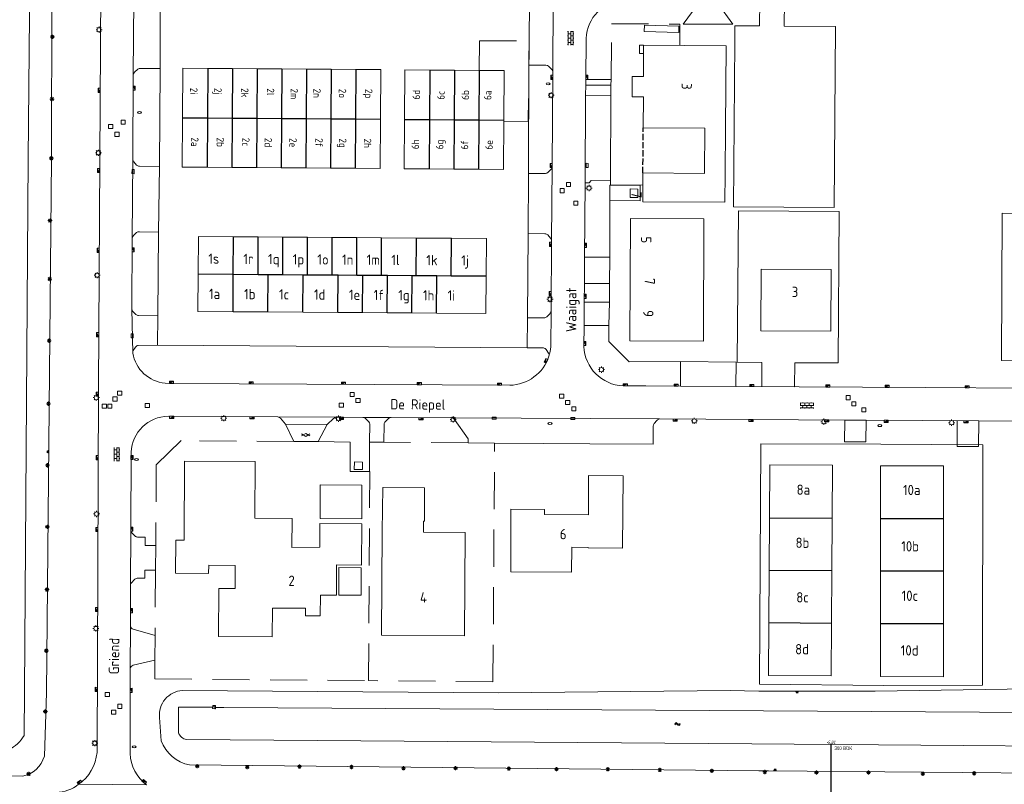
# Model space of a CAD drawing. Extents: x 168769 to 512904, y 516715 to 1559940.
# Tile 33 of 186: x 171259 to 171499, y 518488 to 518674. Entities that reach past the tile are written whole.
import ezdxf
from ezdxf.enums import TextEntityAlignment as Align

# ---------------------------------------------------------------- set-up
doc = ezdxf.new("R2010")
doc.units = 0
doc.header["$MEASUREMENT"] = 0
for name, pattern in [('HIDDEN', [4.5, 3, -1.5]), ('LP', [14, 9, -5]), ('OVERBOUW', [2, 1.5, -0.5])]:
    doc.linetypes.add(name, pattern=pattern)
doc.layers.get('0').update_dxf_attribs({"linetype": 'CONTINUOUS'})
for name, color, linetype, lineweight in [('B01_HOOFDGEBOUW', 10, 'CONTINUOUS', 0), ('B02_bijgebouw', 12, 'CONTINUOUS', 0), ('B04_KUNSTWERK', 32, 'CONTINUOUS', 0), ('B07_scheidingsmuur', 14, 'CONTINUOUS', 25), ('B17_Overbouw', 10, 'HIDDEN', 0), ('B51_Luifel', 7, 'OVERBOUW', 25), ('H01_HOOGTEPUNT', 7, 'CONTINUOUS', 18), ('Q21_LANTAARNPAAL', 7, 'CONTINUOUS', 18), ('Q23_kolk', 7, 'CONTINUOUS', 18), ('Q26_BOOM', 7, 'CONTINUOUS', 18), ('Q28_rioolput', 7, 'CONTINUOUS', 18), ('Q92_BRANDKRAAN', 7, 'CONTINUOUS', 0), ('Q97_TROTTOIRKOLK', 7, 'CONTINUOUS', 0), ('S01_symb_gesloten_verh', 7, 'CONTINUOUS', 0), ('S02_symb_open_verh', 7, 'CONTINUOUS', 13), ('T02_RASTER', 34, 'CONTINUOUS', 0), ('T03_HEK', 34, 'CONTINUOUS', 0), ('T09_INSTEEKSLOOT', 72, 'CONTINUOUS', 0), ('T51_CULTUURSCHEIDING', 3, 'CONTINUOUS', 0), ('V00_kant_verharding', 252, 'CONTINUOUS', 0), ('V012_Kant_beton_verh', 252, 'CONTINUOUS', 0), ('V02_Kant_open_verh', 253, 'CONTINUOUS', 0), ('W00_KANT_WATER', 140, 'CONTINUOUS', 0)]:
    doc.layers.add(name, color=color, linetype=linetype, lineweight=lineweight)
for name, color, linetype in [('S04_Talud', 7, 'CONTINUOUS'), ('S05_Water', 132, 'CONTINUOUS'), ('W10_duiker', 1, 'CONTINUOUS'), ('Z02_Huisnummer', 253, 'CONTINUOUS'), ('Z06_STRAATNAAM', 7, 'CONTINUOUS')]:
    doc.layers.add(name, color=color, linetype=linetype)
doc.styles.add('ISOCP', font='isocp.shx', dxfattribs={"height": 1.8})
doc.styles.get("Standard").update_dxf_attribs({"font": 'ISOB.SHX'})

# ---------------------------------------------------------------- blocks, each defined once
blk = doc.blocks.new('Q28')
at = {"color": 0}
blk.add_lwpolyline([(1, 1), (1, -1), (-1, -1), (-1, 1)], close=True, dxfattribs=at)
blk = doc.blocks.new('Q92')
at = {"color": 0}
blk.add_ellipse((0, 0), major_axis=(-0.991, 0), ratio=0.499983, start_param=1.570796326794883, end_param=7.853981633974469, dxfattribs=at)
blk = doc.blocks.new('Q21')
at = {"color": 0}
for points in [[(-1.5, 0), (-1, 0)], [(-1.06, 1.06), (-0.71, 0.71)], [(0, 1.5), (0, 1)], [(1.06, 1.06), (0.71, 0.71)], [(1.5, 0), (1, 0)], [(-1.06, -1.06), (-0.71, -0.71)], [(0, -1.5), (0, -1)], [(1.06, -1.06), (0.71, -0.71)]]:
    blk.add_lwpolyline(points, dxfattribs=at)
blk.add_circle((0, 0), 1, dxfattribs=at)
blk = doc.blocks.new('S05')
at = {"color": 0}
for p, q in [((0.08, 0.3), (0.38, 0.59)), ((0.11, -0.19), (0.41, 0.09)), ((0.38, 0.59), (0.68, 0.71)), ((0.41, 0.09), (0.71, 0.21)), ((0.68, 0.71), (1.01, 0.62)), ((0.71, 0.21), (1.02, 0.12)), ((1.01, 0.62), (1.33, 0.37)), ((1.02, 0.12), (1.36, -0.12)), ((1.33, 0.37), (1.66, 0.13)), ((1.66, 0.13), (1.97, 0.04)), ((1.97, 0.04), (2.28, 0.16)), ((2.28, 0.16), (2.58, 0.44)), ((1.36, -0.12), (1.68, -0.37)), ((1.68, -0.37), (2, -0.46)), ((2, -0.46), (2.31, -0.33)), ((2.31, -0.33), (2.61, -0.05))]:
    blk.add_line(p, q, dxfattribs=at)
blk = doc.blocks.new('S024')
at = {"color": 0}
for p, q in [((0, 1.2), (6.7, 1.2)), ((0, 0), (6.7, 0)), ((0.2, 1.2), (0.2, 0)), ((1.25, 1.5), (1.25, 1.2)), ((1.25, 0), (1.25, -1.2)), ((2.3, 1.2), (2.3, 0)), ((3.35, 1.5), (3.35, 1.2)), ((3.35, 0), (3.35, -1.2)), ((4.4, 1.2), (4.4, 0)), ((5.45, 1.5), (5.45, 1.2)), ((5.45, 0), (5.45, -1.2)), ((6.5, 1.2), (6.5, 0)), ((0, -1.2), (6.7, -1.2)), ((0.2, -1.2), (0.2, -1.5)), ((2.3, -1.2), (2.3, -1.5)), ((4.4, -1.2), (4.4, -1.5)), ((6.5, -1.2), (6.5, -1.5))]:
    blk.add_line(p, q, dxfattribs=at)
blk = doc.blocks.new('S04')
at = {"color": 0}
for p, q in [((0, 0.5), (0.5, 0.5)), ((0, 0.25), (1, 0.25)), ((0, 0), (0.5, 0)), ((0, -0.25), (1, -0.25)), ((0, -0.5), (0.5, -0.5))]:
    blk.add_line(p, q, dxfattribs=at)
blk = doc.blocks.new('Q97')
blk.add_hatch(color=256).paths.add_polyline_path([(-1, 1), (-1, 0), (1, 1)])
blk.add_line((1, 1), (-1, 0))
at = {"color": 0}
for points in [[(-1, 0), (-1, 1), (1, 1), (1, 0), (-1, 0)], [(0, 0.8), (0, 1)]]:
    blk.add_lwpolyline(points, dxfattribs=at)
blk = doc.blocks.new('Q23')
at = {"color": 0}
blk.add_lwpolyline([(0.99, -0.5), (-0.99, -0.5), (-0.99, 0.5), (0.99, 0.5), (0.99, -0.5)], dxfattribs=at)
blk = doc.blocks.new('S012')
at = {"color": 0}
for p, q in [((1.18, 2.05), (0, 0)), ((1.18, -2.05), (0, 0)), ((1.4, 0), (0.21, -2.05)), ((1.4, 0), (0.22, 2.05))]:
    blk.add_line(p, q, dxfattribs=at)
blk = doc.blocks.new('Q26')
at = {"color": 0}
for p, q in [((-1, 0), (1, 0)), ((-0.7, 0.7), (0.7, -0.7)), ((0.7, 0.7), (-0.7, -0.7)), ((0, 1), (0, -1))]:
    blk.add_line(p, q, dxfattribs=at)

msp = doc.modelspace()

# ---------------------------------------------------------------- linework, layer by layer
at = {"layer": 'B01_HOOFDGEBOUW'}
for points in [[(171430.73, 518647.17), (171430.9, 518667.24), (171410.8, 518667.34), (171410.8, 518659.79), (171408.05, 518659.79), (171408.05, 518654.84), (171410.74, 518654.83), (171410.7, 518647.31), (171425.71, 518647.21)], [(171298.71, 518661.75), (171298.64, 518649.74)], [(171304.79, 518661.71), (171298.71, 518661.75)], [(171310.79, 518661.67), (171304.79, 518661.71)], [(171316.79, 518661.63), (171310.79, 518661.67)], [(171322.79, 518661.59), (171316.79, 518661.63)], [(171328.79, 518661.55), (171322.79, 518661.59)], [(171334.79, 518661.51), (171328.79, 518661.55)], [(171340.79, 518661.46), (171334.79, 518661.51)], [(171346.86, 518661.42), (171340.79, 518661.46)], [(171346.78, 518649.41), (171346.86, 518661.42)], [(171352.7, 518661.36), (171352.62, 518649.33)], [(171358.78, 518661.32), (171352.7, 518661.36)], [(171364.78, 518661.28), (171358.78, 518661.32)], [(171370.78, 518661.24), (171364.78, 518661.28)], [(171376.85, 518661.2), (171370.78, 518661.24)], [(171376.77, 518649.17), (171376.85, 518661.2)], [(171298.64, 518649.74), (171298.56, 518637.73)], [(171346.7, 518637.41), (171346.78, 518649.41)], [(171352.62, 518649.33), (171352.54, 518637.31)], [(171376.69, 518637.15), (171376.77, 518649.17)], [(171425.64, 518636.21), (171425.71, 518647.21)], [(171430.73, 518647.17), (171430.64, 518636.18)], [(171298.56, 518637.73), (171304.62, 518637.69)], [(171304.62, 518637.69), (171310.62, 518637.65)], [(171310.62, 518637.65), (171316.62, 518637.61)], [(171316.62, 518637.61), (171322.62, 518637.57)], [(171322.62, 518637.57), (171328.62, 518637.53)], [(171328.62, 518637.53), (171334.62, 518637.49)], [(171334.62, 518637.49), (171340.62, 518637.45)], [(171340.62, 518637.45), (171346.7, 518637.41)], [(171352.54, 518637.31), (171358.62, 518637.27)], [(171358.62, 518637.27), (171364.62, 518637.23)], [(171364.62, 518637.23), (171370.62, 518637.19)], [(171370.62, 518637.19), (171376.69, 518637.15)], [(171410.64, 518636.31), (171410.6, 518629.31), (171410.64, 518636.31), (171425.64, 518636.21)], [(171430.64, 518636.18), (171430.58, 518629.22), (171410.6, 518629.31)], [(171407.57, 518632.42), (171409.42, 518632.37), (171409.36, 518630.31), (171407.52, 518630.36), (171407.57, 518632.42)], [(171302.54, 518620.84), (171302.48, 518611.74)], [(171311.07, 518620.78), (171302.54, 518620.84)], [(171317.07, 518620.74), (171311.07, 518620.78)], [(171323.07, 518620.7), (171317.07, 518620.74), (171317.07, 518620.74)], [(171329.07, 518620.66), (171323.07, 518620.7), (171323.07, 518620.7)], [(171335.07, 518620.62), (171329.07, 518620.66), (171329.07, 518620.66)], [(171341.07, 518620.58), (171335.07, 518620.62)], [(171347.07, 518620.54), (171341.07, 518620.58)], [(171355.57, 518620.48), (171347.07, 518620.54)], [(171364.07, 518620.43), (171355.57, 518620.48)], [(171372.5, 518611.26), (171372.56, 518620.37), (171364.07, 518620.43)], [(171302.48, 518611.74), (171302.41, 518602.64), (171310.94, 518602.58)], [(171360.44, 518602.25), (171372.44, 518602.17), (171372.5, 518611.26)], [(171439.42, 518612.91), (171439.28, 518597.92), (171456.32, 518597.81), (171456.45, 518612.8), (171439.42, 518612.91)], [(171310.94, 518602.58), (171319.44, 518602.53)], [(171319.44, 518602.53), (171327.94, 518602.47)], [(171327.94, 518602.47), (171336.44, 518602.41)], [(171336.44, 518602.41), (171342.44, 518602.37)], [(171342.44, 518602.37), (171348.44, 518602.33)], [(171348.44, 518602.33), (171354.44, 518602.29)], [(171354.44, 518602.29), (171360.44, 518602.25)], [(171311.44, 518535.25), (171311.48, 518540.88), (171305.03, 518540.92), (171305.01, 518538.92), (171296.95, 518538.97), (171297.01, 518547.02), (171299.03, 518547.01), (171299.15, 518566.26), (171316.3, 518566.15), (171316.21, 518552.34)], [(171340.45, 518566.06), (171340.42, 518564.22), (171342.43, 518564.18), (171342.46, 518566.03), (171340.45, 518566.06)], [(171441.42, 518552.47), (171441.49, 518565.34), (171456.73, 518565.22), (171456.65, 518552.37)], [(171405.68, 518545.1), (171405.81, 518562.67), (171405.8, 518562.67), (171397.42, 518562.74), (171397.36, 518553.15), (171386.71, 518553.23), (171386.73, 518554.51), (171378.48, 518554.55)], [(171342.24, 518552.23), (171332.1, 518552.3), (171332.13, 518560.48), (171342.27, 518560.41), (171342.24, 518552.23)], [(171357.53, 518559.75), (171347.49, 518559.83), (171347.37, 518559.83), (171347.37, 518559.83), (171347.24, 518549.1), (171347.05, 518523.89), (171367.22, 518523.73)], [(171357.47, 518551.62), (171357.53, 518559.75)], [(171378.48, 518554.55), (171378.48, 518539.29), (171393.27, 518539.23), (171393.33, 518545.31), (171397.3, 518545.27), (171397.29, 518545.18), (171405.68, 518545.1)], [(171342.18, 518540.95), (171342.24, 518551.03), (171332.07, 518551.11), (171332.05, 518545.36), (171325.24, 518545.27), (171325.31, 518552.27), (171316.21, 518552.34)], [(171357.47, 518551.62), (171357.29, 518551.62), (171357.27, 518548.99)], [(171441.35, 518539.72), (171441.42, 518552.47)], [(171456.65, 518552.37), (171456.57, 518539.62)], [(171367.42, 518548.92), (171357.27, 518548.99)], [(171367.22, 518523.73), (171367.42, 518548.92)], [(171311.44, 518535.25), (171307.48, 518535.28), (171307.41, 518523.63), (171320.48, 518523.55), (171320.53, 518530.53), (171328.53, 518530.48), (171328.57, 518528.61), (171332.14, 518528.59), (171332.18, 518533.68), (171336.08, 518533.64), (171336.12, 518541), (171342.18, 518540.95)], [(171441.28, 518526.97), (171441.35, 518539.72)], [(171456.57, 518539.62), (171456.49, 518526.87)], [(171456.49, 518526.87), (171456.41, 518514.02), (171441.21, 518514.12), (171441.28, 518526.97)]]:
    msp.add_lwpolyline(points, dxfattribs=at)
for points in [[(171407.62, 518625.24), (171425.49, 518625.17), (171425.36, 518595.42), (171407.43, 518595.5)], [(171468.45, 518513.84), (171468.45, 518565.1), (171483.71, 518565.09), (171483.72, 518513.83)]]:
    msp.add_lwpolyline(points, close=True, dxfattribs=at)
at = {"layer": 'B02_bijgebouw'}
msp.add_lwpolyline([(171411.01, 518672.23), (171410.97, 518670.7), (171419.35, 518670.49), (171419.39, 518672.03), (171411.01, 518672.23)], close=True, dxfattribs=at)
msp.add_lwpolyline([(171336.66, 518533.67), (171336.71, 518540.34), (171342.14, 518540.29), (171342.08, 518533.62), (171336.66, 518533.67)], dxfattribs=at)
at = {"layer": 'B04_KUNSTWERK'}
msp.add_lwpolyline([(171306.05, 518506.06), (171306.09, 518506.71), (171306.53, 518506.68), (171306.51, 518506.05), (171306.64, 518506.04), (171306.67, 518506.82), (171305.99, 518506.86), (171305.93, 518506.07)], close=True, dxfattribs=at)
msp.add_lwpolyline([(171306.05, 518506.06), (171306.51, 518506.05)], dxfattribs=at)
at = {"layer": 'B07_scheidingsmuur'}
for points in [[(171304.79, 518661.71), (171304.7, 518649.7)], [(171310.79, 518661.67), (171310.7, 518649.66)], [(171316.79, 518661.63), (171316.7, 518649.62)], [(171322.79, 518661.59), (171322.7, 518649.58)], [(171328.79, 518661.55), (171328.7, 518649.54)], [(171334.79, 518661.51), (171334.7, 518649.5)], [(171340.79, 518661.46), (171340.7, 518649.45)], [(171358.78, 518661.32), (171358.7, 518649.29)], [(171364.78, 518661.28), (171364.7, 518649.25)], [(171370.78, 518661.24), (171370.7, 518649.21)], [(171298.64, 518649.74), (171304.7, 518649.7)], [(171304.7, 518649.7), (171304.62, 518637.69)], [(171304.7, 518649.7), (171310.7, 518649.66)], [(171310.7, 518649.66), (171310.62, 518637.65)], [(171310.7, 518649.66), (171316.7, 518649.62)], [(171316.7, 518649.62), (171316.62, 518637.61)], [(171316.7, 518649.62), (171322.7, 518649.58)], [(171322.7, 518649.58), (171322.62, 518637.57)], [(171322.7, 518649.58), (171328.7, 518649.54)], [(171328.7, 518649.54), (171328.62, 518637.53)], [(171328.7, 518649.54), (171334.7, 518649.5)], [(171334.7, 518649.5), (171334.62, 518637.49)], [(171334.7, 518649.5), (171340.7, 518649.45)], [(171340.7, 518649.45), (171340.62, 518637.45)], [(171340.7, 518649.45), (171346.78, 518649.41)], [(171352.62, 518649.33), (171358.7, 518649.29)], [(171358.7, 518649.29), (171358.62, 518637.27)], [(171358.7, 518649.29), (171364.7, 518649.25)], [(171364.7, 518649.25), (171364.62, 518637.23)], [(171364.7, 518649.25), (171370.7, 518649.21)], [(171370.7, 518649.21), (171370.62, 518637.19)], [(171370.7, 518649.21), (171376.77, 518649.17)], [(171311.01, 518611.69), (171311.07, 518620.78)], [(171317.01, 518611.64), (171317.07, 518620.74)], [(171323.01, 518611.6), (171323.07, 518620.7)], [(171329.01, 518611.56), (171329.07, 518620.66)], [(171335.01, 518611.52), (171335.07, 518620.62)], [(171341.01, 518611.48), (171341.07, 518620.58)], [(171347.01, 518611.43), (171347.07, 518620.54)], [(171355.51, 518611.38), (171355.57, 518620.48)], [(171364.01, 518611.32), (171364.07, 518620.43)], [(171302.48, 518611.74), (171311.01, 518611.68)], [(171310.94, 518602.58), (171311.01, 518611.68)], [(171311.01, 518611.68), (171317.01, 518611.64)], [(171317.01, 518611.64), (171319.51, 518611.63)], [(171319.44, 518602.53), (171319.51, 518611.63)], [(171319.51, 518611.63), (171323.01, 518611.6)], [(171323.01, 518611.6), (171328.01, 518611.57)], [(171327.94, 518602.47), (171328.01, 518611.57)], [(171328.01, 518611.57), (171329.01, 518611.56)], [(171329.01, 518611.56), (171335.01, 518611.52)], [(171335.01, 518611.52), (171336.51, 518611.51)], [(171336.44, 518602.41), (171336.51, 518611.51)], [(171336.51, 518611.51), (171341.01, 518611.48)], [(171341.01, 518611.48), (171342.51, 518611.47)], [(171342.44, 518602.37), (171342.51, 518611.47)], [(171342.51, 518611.47), (171347.01, 518611.43)], [(171347.01, 518611.43), (171348.51, 518611.42)], [(171348.44, 518602.33), (171348.51, 518611.42)], [(171348.51, 518611.42), (171354.51, 518611.38)], [(171354.44, 518602.29), (171354.51, 518611.38)], [(171354.51, 518611.38), (171355.51, 518611.38)], [(171355.51, 518611.38), (171360.51, 518611.34)], [(171360.44, 518602.25), (171360.51, 518611.34)], [(171360.51, 518611.34), (171364.01, 518611.32)], [(171364.01, 518611.32), (171372.5, 518611.26)], [(171441.42, 518552.47), (171456.65, 518552.37)], [(171483.71, 518552.21), (171468.45, 518552.21)], [(171441.35, 518539.72), (171456.57, 518539.62)], [(171483.72, 518539.45), (171468.45, 518539.45)], [(171441.28, 518526.97), (171456.49, 518526.87)], [(171483.72, 518526.7), (171468.45, 518526.7)]]:
    msp.add_lwpolyline(points, dxfattribs=at)
at = {"layer": 'B17_Overbouw'}
msp.add_lwpolyline([(171410.8, 518667.34), (171409.8, 518667.34), (171409.8, 518665.34), (171410.8, 518665.34)], dxfattribs=at)
at = {"layer": 'B51_Luifel'}
msp.add_lwpolyline([(171410.64, 518636.31), (171410.7, 518647.31)], dxfattribs=at)
at = {"layer": 'T02_RASTER', "linetype": 'Continuous'}
for points in [[(171525.28, 518626.35), (171498.05, 518626.52), (171497.89, 518590.7), (171505.37, 518590.58)], [(171438.98, 518511.98), (171469.26, 518511.73), (171493.26, 518511.75), (171493.3, 518570.24), (171468.53, 518570.35), (171439.32, 518570.47), (171438.98, 518511.98)]]:
    msp.add_lwpolyline(points, dxfattribs=at)
at = {"layer": 'T03_HEK', "linetype": 'LP'}
for points in [[(171402.88, 518659.04), (171403, 518672.57), (171419.64, 518672.51), (171419.61, 518667.3)], [(171370.78, 518661.24), (171370.85, 518668.46), (171383, 518668.37), (171382.7, 518648.84), (171376.77, 518648.88)], [(171402.87, 518657.62), (171402.85, 518655.13)], [(171410.62, 518633.36), (171402.74, 518633.4), (171402.75, 518634.36)], [(171325.74, 518571.01), (171298.34, 518571.25), (171292.28, 518565.35), (171292.15, 518545.74)], [(171344.19, 518563.63), (171344.17, 518563.69), (171340.3, 518563.74), (171339.42, 518563.75), (171339.46, 518570.89), (171331.68, 518570.98)], [(171344.11, 518570.83), (171344.17, 518563.69)], [(171368.14, 518570.72), (171347.65, 518570.84)], [(171374.17, 518512.58), (171374.55, 518570.62)], [(171291.92, 518517.82), (171291.88, 518513.28), (171291.93, 518513.28), (171343.89, 518512.88), (171344.19, 518563.63)], [(171292.09, 518539.73), (171291.96, 518523.88)], [(171374.17, 518512.58), (171343.89, 518512.88)]]:
    msp.add_lwpolyline(points, dxfattribs=at)
at = {"layer": 'T09_INSTEEKSLOOT'}
for points in [[(171266.78, 518639.68), (171267.27, 518877.06, 0.14346), (171264.55, 518880.48), (171253.5, 518882.41, 0.23998), (171251.02, 518879.79)], [(171753.91, 518515.75, 0.327917), (171747.13, 518523.2), (171739.7, 518524.58), (171708.91, 518525.15, 0.011934), (171671.72, 518520.38, -0.027616), (171632.17, 518515.12, -0.032901), (171555.95, 518510.71), (171533.56, 518509.95), (171504.61, 518510.88), (171467.11, 518510.3), (171438.82, 518510.3), (171431.86, 518510.48), (171375.54, 518509.94), (171298.6, 518510.47, 0.427945), (171293.05, 518503.91)], [(171249.29, 518512.13), (171249.29, 518506.81), (171123.54, 518507.64), (171070.95, 518506.86, 0.217768), (171067.4, 518503.83), (171067.33, 518498.06, 0.278669), (171075.66, 518490.58), (171187.44, 518489.74), (171259.7, 518489.61, 0.281296), (171265.04, 518494.5), (171265.58, 518509.92)], [(171300.34, 518492.38, -0.26263), (171293.46, 518498.24)]]:
    msp.add_lwpolyline(points, format="xyb", dxfattribs=at)
for points in [[(171266.78, 518639.68), (171265.58, 518509.92)], [(171293.46, 518498.24), (171293.05, 518503.91)], [(171441.17, 518490.91), (171438.87, 518490.93), (171300.34, 518492.38)], [(171441.17, 518490.91), (171516.58, 518490.28)]]:
    msp.add_lwpolyline(points, dxfattribs=at)
at = {"layer": 'T51_CULTUURSCHEIDING'}
for points in [[(171293.21, 518661.69), (171293.06, 518637.85)], [(171382.8, 518636.19), (171382.87, 518662.5)], [(171402.58, 518629.58), (171402.55, 518615.81)], [(171292.78, 518621.91), (171292.64, 518601.56)], [(171382.55, 518601.09), (171382.74, 518621.62)], [(171402.51, 518609.41), (171402.47, 518604.87)], [(171402.33, 518599.22), (171402.34, 518595.36), (171407.27, 518590.4), (171419.8, 518590.43)], [(171382.45, 518593.82), (171292.6, 518594.42)]]:
    msp.add_lwpolyline(points, dxfattribs=at)
at = {"layer": 'V00_kant_verharding'}
for p, q in [((171333.83, 518575.14), (171331.68, 518570.98)), ((171331.68, 518570.98), (171325.74, 518571.01))]:
    msp.add_line(p, q, dxfattribs=at)
for points in [[(171273.35, 518487.67, 0.221966), (171277.85, 518495.4), (171278.18, 518584.06), (171278.5, 518639.47), (171279.42, 518791.61), (171297.88, 518791.53), (171336.76, 518791.3), (171392.1, 518790.97), (171407.63, 518790.76)], [(171405.92, 518678.31, 0.383904), (171396.8, 518669.03), (171396.73, 518659.05)], [(171293.21, 518661.69), (171288.43, 518661.74, 0.151924), (171287.75, 518661.52), (171286.97, 518660.84, 0.162741), (171286.67, 518660.15)], [(171388.74, 518660.82, 0.161478), (171388.44, 518661.5), (171387.71, 518662.24, 0.173992), (171387.06, 518662.48), (171382.87, 518662.5)], [(171286.53, 518639.64, 0.130125), (171286.78, 518638.97), (171287.49, 518638.22, 0.194115), (171288.15, 518637.93), (171293.06, 518637.85)], [(171382.8, 518636.19), (171386.92, 518636.2, 0.146376), (171387.62, 518636.46), (171388.3, 518637.24, 0.121923), (171388.58, 518637.85)], [(171292.78, 518621.91), (171288.16, 518622.02, 0.224676), (171287.48, 518621.81), (171286.72, 518621.1, 0.164462), (171286.42, 518620.45)], [(171388.41, 518619.82, 0.199076), (171388.16, 518620.48), (171387.47, 518621.24, 0.198115), (171386.81, 518621.54), (171382.74, 518621.62)], [(171286.32, 518603.24, 0.181403), (171286.58, 518602.66), (171287.29, 518601.9, 0.191081), (171287.95, 518601.61), (171292.64, 518601.56)], [(171382.55, 518601.09), (171383.58, 518601.09), (171386.6, 518601.1, 0.181696), (171387.25, 518601.36), (171387.97, 518602.07, 0.242621), (171388.28, 518602.75)], [(171387.77, 518591.79, 0.049714), (171388.22, 518594.05), (171388.28, 518602.75)], [(171396.31, 518599.24), (171396.28, 518594.12, 0.389916), (171405.8, 518584.55), (171411.34, 518584.53), (171419.74, 518584.48)], [(171292.6, 518594.42), (171287.88, 518594.38, 0.17541), (171287.22, 518593.99), (171286.66, 518593.11, 0.077205), (171286.55, 518592.53)], [(171286.55, 518592.53, 0.340723), (171294.46, 518585.17), (171295.97, 518585.15), (171378.23, 518584.7, 0.322024), (171387.77, 518591.79)], [(171387.77, 518591.79, 0.181617), (171387.7, 518592.5), (171387.12, 518593.41, 0.118649), (171386.48, 518593.77), (171383.46, 518593.77), (171382.45, 518593.82)], [(171295.18, 518577.14, 0.397708), (171286.13, 518568.41)], [(171323.69, 518575.2), (171322.47, 518576.65, 0.219037), (171321.81, 518576.98)], [(171336.02, 518576.91, 0.163565), (171335.35, 518576.61), (171333.83, 518575.14)], [(171344.11, 518570.97), (171344.18, 518575.19, 0.180975), (171343.93, 518575.82), (171343.18, 518576.6, 0.208529), (171342.52, 518576.87)], [(171349.41, 518576.83, 0.215057), (171348.76, 518576.57), (171347.97, 518575.82, 0.155059), (171347.68, 518575.19), (171347.65, 518570.84)], [(171368.14, 518570.72), (171368.16, 518571.68), (171364.78, 518576.39, 0.18991), (171364.14, 518576.74)], [(171414.69, 518576.49, 0.164491), (171414, 518576.16), (171413.35, 518575.4, 0.173491), (171413.11, 518574.75), (171413.11, 518570.34), (171397.75, 518570.44), (171386.48, 518570.52), (171374.55, 518570.62)], [(171286.04, 518549.41, 0.161042), (171286.31, 518548.82), (171287.04, 518548.04, 0.134572), (171287.71, 518547.77), (171289.56, 518547.74), (171289.58, 518545.76), (171292.15, 518545.74)], [(171292.09, 518539.73), (171289.52, 518539.75), (171289.5, 518537.75), (171287.58, 518537.76, 0.139813), (171286.94, 518537.43), (171286.26, 518536.68, 0.178263), (171286.02, 518536.18)], [(171285.97, 518526.23, 0.303745), (171286.63, 518525.36), (171291.96, 518523.88)], [(171285.94, 518515.72), (171285.9, 518495.19, 0.226239), (171289.91, 518487.5)], [(171291.92, 518517.82), (171286.68, 518516.64, 0.328456), (171285.94, 518515.72)], [(171256.24, 518485.79), (171267.88, 518485.71, 0.172405), (171273.35, 518487.67)]]:
    msp.add_lwpolyline(points, format="xyb", dxfattribs=at)
for points in [[(171286.82, 518678.5), (171286.67, 518660.15)], [(171388.74, 518660.82), (171388.81, 518678.51)], [(171293.2, 518676.77), (171293.21, 518661.69)], [(171382.87, 518662.5), (171383.05, 518676.66)], [(171420.4, 518672.46), (171422.66, 518675.55), (171422.68, 518678.21), (171429.41, 518678.15), (171428.89, 518677.47), (171432.54, 518672.46), (171420.4, 518672.46)], [(171286.67, 518660.15), (171286.53, 518639.64)], [(171388.58, 518637.85), (171388.74, 518660.82)], [(171396.73, 518657.67), (171396.71, 518655.22)], [(171402.87, 518657.62), (171396.73, 518657.67), (171396.73, 518659.05), (171402.88, 518659.04)], [(171402.88, 518659.04), (171402.87, 518657.62)], [(171396.71, 518655.22), (171396.56, 518633.92)], [(171396.71, 518655.22), (171402.85, 518655.13)], [(171402.75, 518634.36), (171402.85, 518655.13)], [(171286.53, 518639.64), (171286.42, 518620.45)], [(171293.06, 518637.85), (171292.78, 518621.91)], [(171388.41, 518619.82), (171388.58, 518637.85)], [(171382.74, 518621.62), (171382.8, 518636.19)], [(171396.56, 518633.92), (171396.43, 518615.85)], [(171402.75, 518634.36), (171398.03, 518634.44), (171397.59, 518633.92), (171396.56, 518633.92)], [(171402.61, 518633.3), (171402.58, 518629.58)], [(171402.61, 518633.3), (171409.98, 518633.25), (171409.96, 518629.53), (171402.58, 518629.58)], [(171286.42, 518620.45), (171286.32, 518603.24)], [(171388.28, 518602.75), (171388.41, 518619.82)], [(171396.43, 518615.85), (171396.39, 518609.46)], [(171402.55, 518615.81), (171396.43, 518615.85)], [(171402.55, 518615.81), (171402.51, 518609.41)], [(171396.39, 518609.46), (171396.35, 518604.9)], [(171396.39, 518609.46), (171402.51, 518609.41)], [(171396.35, 518604.9), (171396.31, 518599.24)], [(171402.47, 518604.87), (171396.35, 518604.9)], [(171402.47, 518604.87), (171402.33, 518599.22)], [(171286.32, 518603.24), (171286.55, 518592.53)], [(171292.64, 518601.56), (171292.6, 518594.42)], [(171382.45, 518593.82), (171382.55, 518601.09)], [(171396.31, 518599.24), (171402.33, 518599.22)], [(171419.8, 518590.43), (171419.74, 518584.48)], [(171419.8, 518590.43), (171433.32, 518590.34)], [(171433.25, 518584.4), (171433.32, 518590.34)], [(171419.74, 518584.48), (171433.25, 518584.4)], [(171433.25, 518584.4), (171479.43, 518584.13), (171503.82, 518583.97)], [(171321.81, 518576.98), (171295.18, 518577.14)], [(171321.81, 518576.98), (171336.02, 518576.91)], [(171342.52, 518576.87), (171336.02, 518576.91)], [(171342.52, 518576.87), (171349.41, 518576.83)], [(171364.14, 518576.74), (171349.41, 518576.83)], [(171364.14, 518576.74), (171414.69, 518576.49)], [(171459.71, 518576.23), (171414.69, 518576.49)], [(171459.71, 518576.23), (171459.63, 518570.96)], [(171464.92, 518576.2), (171459.71, 518576.23)], [(171464.88, 518570.9), (171464.92, 518576.2)], [(171547.15, 518575.73), (171464.92, 518576.2)], [(171487.1, 518576.07), (171487.09, 518569.79), (171492.29, 518569.78), (171492.33, 518576.04)], [(171325.74, 518571.01), (171323.69, 518575.2)], [(171333.83, 518575.14), (171323.69, 518575.2)], [(171347.65, 518570.84), (171344.11, 518570.83), (171344.11, 518570.97)], [(171374.55, 518570.62), (171368.14, 518570.72)], [(171464.88, 518570.9), (171459.63, 518570.96)], [(171286.13, 518568.41), (171286.04, 518549.41)], [(171286.04, 518549.41), (171286.02, 518536.18)], [(171292.15, 518545.74), (171292.09, 518539.73)], [(171286.02, 518536.18), (171285.97, 518526.23)], [(171285.97, 518526.23), (171285.94, 518515.72)], [(171291.96, 518523.88), (171291.92, 518517.82)], [(171273.35, 518487.67), (171289.91, 518487.5)]]:
    msp.add_lwpolyline(points, dxfattribs=at)
at = {"layer": 'V012_Kant_beton_verh'}
msp.add_lwpolyline([(171433.02, 518668.23), (171432.99, 518672.07), (171439.01, 518672.09), (171439.08, 518678.08), (171445.04, 518678.03), (171445.03, 518672.03), (171457.5, 518671.94), (171457.19, 518627.9), (171432.69, 518628.07), (171433.02, 518668.23)], close=True, dxfattribs=at)
at = {"layer": 'V02_Kant_open_verh'}
msp.add_lwpolyline([(171433.58, 518590.33), (171439.59, 518590.24), (171439.56, 518584.39), (171447.51, 518584.32), (171447.56, 518590.18), (171458.09, 518590.13), (171458.36, 518626.92), (171433.87, 518627.1), (171433.58, 518590.33)], dxfattribs=at)
at = {"layer": 'W00_KANT_WATER'}
for points in [[(171261.14, 518639.78), (171262.59, 518796.88), (171262.86, 518877.95, 0.153608), (171261.75, 518879.31), (171255, 518881.18), (171253.29, 518879.79)], [(171306.66, 518506.38), (171308.73, 518506.33), (171505.65, 518505.09), (171555.2, 518504.59, 0.025212), (171632.23, 518508.74, 0.018491), (171687.99, 518516.52), (171688.11, 518516.28), (171698.48, 518518.04), (171739.85, 518517.48), (171746.4, 518517.43), (171749.73, 518516.61, -0.244959), (171750.34, 518515.82), (171750.67, 518507.49)], [(171251.29, 518512.14), (171251.29, 518506.61, -0.200281), (171248.74, 518503.38), (171120.76, 518504.63), (171071.66, 518503.7), (171071.88, 518498.05), (171123.36, 518496.46), (171187.75, 518496.1), (171256.41, 518496.09, 0.148133), (171260.11, 518499.54), (171260.22, 518510.33)], [(171437.13, 518497.47), (171299.66, 518498.55, -0.266922), (171297.64, 518500.22), (171297.71, 518506.4), (171305.96, 518506.4)]]:
    msp.add_lwpolyline(points, format="xyb", dxfattribs=at)
for points in [[(171260.22, 518510.33), (171261.14, 518639.78)], [(171437.13, 518497.47), (171519.31, 518496.86)]]:
    msp.add_lwpolyline(points, dxfattribs=at)
at = {"layer": 'W10_duiker'}
msp.add_lwpolyline([(171456.36, 518497.48), (171456.34, 518462.39)], dxfattribs=at)

# ---------------------------------------------------------------- block references
at = {"layer": 'Q21_LANTAARNPAAL', "xscale": 0.5, "yscale": 0.5}
for p in [(171278.36, 518671.13), (171388.31, 518655.2), (171278.2, 518641.2), (171397.53, 518632.63), (171277.9, 518611.44), (171388.02, 518605.62), (171400.55, 518588.48), (171277.67, 518581.68), (171308.67, 518576.67), (171336.6, 518576.57), (171364.47, 518576.39), (171423.14, 518576.02), (171454.67, 518575.83), (171485.73, 518575.58), (171277.76, 518553.4), (171277.58, 518525.57), (171277.31, 518497.67)]:
    msp.add_blockref('Q21', p, dxfattribs=at)
at = {"layer": 'Q23_kolk', "xscale": 0.4999999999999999, "yscale": 0.4999999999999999}
for p, rotation in [((171397.09, 518638.15), 269.5630442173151), ((171286.61, 518636.63), 269.5630442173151), ((171286.38, 518596.69), 90.6045456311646)]:
    msp.add_blockref('Q23', p, dxfattribs=dict(at, rotation=rotation))
at = {"layer": 'Q23_kolk', "xscale": 0.5, "yscale": 0.5}
for p in [(171374.48, 518576.66), (171393.58, 518576.63)]:
    msp.add_blockref('Q23', p, dxfattribs=at)
at = {"layer": 'Q26_BOOM', "xscale": 0.5, "yscale": 0.5}
for p in [(171267, 518669.4), (171266.89, 518654.28), (171266.73, 518639.88), (171266.43, 518624.73), (171266.35, 518610.52), (171266.21, 518595.52), (171266.05, 518580.2), (171265.8, 518565.23), (171265.78, 518550.27), (171265.68, 518535.01), (171265.52, 518520.14), (171265.28, 518505.37), (171302.23, 518492.09), (171314.39, 518491.86), (171327.1, 518491.97), (171339.74, 518491.88), (171352.4, 518491.57), (171365.07, 518491.58), (171378.01, 518491.49), (171389.62, 518491.35), (171402.09, 518491.33), (171414.75, 518491.17), (171261.23, 518490.19), (171427.41, 518490.94), (171440.3, 518490.67), (171452.84, 518490.54), (171465.51, 518490.54), (171478.71, 518490.23), (171491.21, 518490.34)]:
    msp.add_blockref('Q26', p, dxfattribs=at)
at = {"layer": 'Q28_rioolput', "xscale": 0.5, "yscale": 0.5}
for p in [(171281.16, 518647.61), (171284.19, 518648.63), (171282.7, 518645.7), (171392.56, 518633.48), (171391, 518632), (171394.33, 518628.96), (171283.36, 518582.76), (171339.89, 518582.43), (171390.87, 518582.01), (171279.62, 518579.62), (171282.22, 518581.34), (171290.08, 518579.75), (171337.28, 518579.87), (171341.34, 518580.97), (171392.33, 518580.47), (171460.55, 518581.67), (171461.93, 518580.17), (171280.96, 518579.58), (171393.84, 518578.94), (171464.36, 518578.73), (171280.37, 518509.52), (171283.42, 518506.62), (171281.89, 518505.21)]:
    msp.add_blockref('Q28', p, dxfattribs=at)
at = {"layer": 'Q92_BRANDKRAAN', "xscale": 0.5, "yscale": 0.5}
for p in [(171387.56, 518657.95), (171288.2, 518651.03), (171388.03, 518575.41), (171468.26, 518574.87), (171287.47, 518566.65), (171286.9, 518496.76)]:
    msp.add_blockref('Q92', p, dxfattribs=at)
at = {"layer": 'Q97_TROTTOIRKOLK'}
for p, xscale, yscale, rotation in [((171388.73, 518659.56), 0.5000000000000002, 0.5000000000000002, 89.70832289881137), ((171396.74, 518659.57), 0.5, 0.5, 269.5969192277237), ((171278.6, 518656.39), 0.5, 0.5, 89.65277991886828), ((171286.65, 518656.9), 0.5, 0.5, 269.7923150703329), ((171388.58, 518638.13), 0.5, 0.5, 89.59605873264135), ((171278.49, 518636.91), 0.4999999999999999, 0.4999999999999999, 89.67018872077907), ((171388.4, 518618.94), 0.4999999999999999, 0.4999999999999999, 89.49777091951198), ((171396.45, 518618.72), 0.5, 0.5, 269.5969192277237), ((171278.37, 518617.49), 0.4999999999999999, 0.4999999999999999, 89.67018871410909), ((171286.4, 518617.59), 0.5, 0.5, 269.8793999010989), ((171388.31, 518606.99), 0.4999999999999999, 0.4999999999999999, 89.58041804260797), ((171396.36, 518606.3), 0.5, 0.5, 269.875467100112), ((171278.26, 518596.99), 0.4999999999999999, 0.4999999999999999, 89.67018872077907), ((171396.28, 518594.86), 0.5, 0.5, 270.067933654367), ((171387.28, 518590.53), 0.5, 0.5, 64.99343690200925), ((171278.18, 518582.53), 0.5, 0.5, 89.78570999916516), ((171455.61, 518584.26), 0.4999999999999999, 0.4999999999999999, 359.6744837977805), ((171470.06, 518584.18), 0.4999999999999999, 0.4999999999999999, 359.6744837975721), ((171489.49, 518584.06), 0.5, 0.5, 359.6258646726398), ((171296.02, 518577.14), 0.4999999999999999, 0.4999999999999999, 179.8171699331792), ((171315.55, 518577.02), 0.4999999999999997, 0.4999999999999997, 179.4331215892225), ((171337.31, 518576.9), 0.5, 0.5, 179.6298432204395), ((171356.66, 518576.79), 0.4999999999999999, 0.4999999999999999, 179.6460146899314), ((171418.48, 518576.47), 0.5, 0.5, 179.670841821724), ((171436.93, 518576.36), 0.5, 0.5, 179.670841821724), ((171455.34, 518576.26), 0.5, 0.5, 179.670841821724), ((171469.78, 518576.17), 0.5, 0.5, 179.670841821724), ((171489.22, 518576.06), 0.5, 0.5, 179.670841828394), ((171278.12, 518567.09), 0.4999999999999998, 0.4999999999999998, 89.78350765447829), ((171286.11, 518567.12), 0.5, 0.5, 269.988704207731), ((171278.05, 518549.62), 0.4999999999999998, 0.4999999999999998, 89.78350765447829), ((171286.04, 518549.69), 0.4999999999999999, 0.4999999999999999, 269.8789303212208), ((171277.98, 518530.18), 0.4999999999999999, 0.4999999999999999, 89.75532456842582), ((171285.99, 518529.88), 0.4999999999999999, 0.4999999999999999, 269.3284257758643), ((171277.89, 518510.74), 0.4999999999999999, 0.4999999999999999, 89.24408954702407), ((171285.94, 518510.5), 0.5, 0.5, 270.2175849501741), ((171273.76, 518487.99), 0.5, 0.5, 38.40279852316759), ((171289.16, 518488.13), 0.5, 0.5, 317.9844934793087)]:
    msp.add_blockref('Q97', p, dxfattribs=dict(at, xscale=xscale, yscale=yscale, rotation=rotation))
at = {"layer": 'Q97_TROTTOIRKOLK', "xscale": 0.5, "yscale": 0.5}
for p in [(171295.97, 518585.15), (171315.36, 518585.06), (171337.82, 518584.94), (171356.25, 518584.82), (171375.73, 518584.73), (171406.35, 518584.54), (171418.74, 518584.48), (171437.15, 518584.37)]:
    msp.add_blockref('Q97', p, dxfattribs=at)
at = {"layer": 'S01_symb_gesloten_verh', "xscale": 0.5000000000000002, "yscale": 0.5000000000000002, "rotation": 90}
msp.add_blockref('S012', (171328.63, 518572.25), dxfattribs=at)
at = {"layer": 'S02_symb_open_verh', "xscale": 0.5, "yscale": 0.5}
for p, rotation in [((171393.08, 518670.76), 270.0347247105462), ((171448.87, 518579.79), 359.6527571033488), ((171282.66, 518569.59), 270.0347247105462)]:
    msp.add_blockref('S024', p, dxfattribs=dict(at, rotation=rotation))
at = {"layer": 'S04_Talud', "xscale": 0.4999999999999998, "yscale": 0.4999999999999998, "zscale": 5.49030774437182, "rotation": 179.4718984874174}
msp.add_blockref('S04', (171266.12, 518568.48), dxfattribs=at)
at = {"layer": 'S04_Talud'}
for p, xscale, yscale, rotation in [((171448.08, 518510.3), 0.4999999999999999, 0.4999999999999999, 270.2432579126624), ((171442.81, 518490.9), 0.5, 0.5, 89.54374922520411)]:
    msp.add_blockref('S04', p, dxfattribs=dict(at, xscale=xscale, yscale=yscale, rotation=rotation))
at = {"layer": 'S05_Water', "xscale": 0.5, "yscale": 0.5, "rotation": 178.5483336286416}
msp.add_blockref('S05', (171419.73, 518502.33), dxfattribs=at)

# ---------------------------------------------------------------- texts
at = {"layer": 'H01_HOOGTEPUNT', "oblique": 15, "width": 0.7125}
msp.add_text('-5.91', height=0.8, dxfattribs=at).set_placement((171456.36, 518497.48), align=Align.CENTER)
at = {"layer": 'W10_duiker', "width": 0.711111}
msp.add_text('300 BOK', height=0.9, dxfattribs=at).set_placement((171457.22, 518496.01))
at = {"layer": 'Z02_Huisnummer', "style": 'ISOCP'}
for s, height, rotation, p in [('2i', 1.8, 269.6084, (171300.51, 518657.02)), ('2j', 1.8, 269.2272, (171306.39, 518656.98)), ('2k', 1.8, 269.6084, (171312.91, 518656.94)), ('2l', 1.8, 269.6084, (171319.17, 518656.9)), ('2m', 1.8, 269.6084, (171324.94, 518656.86)), ('6d', 1.8, 89.6181, (171356.43, 518654.15)), ('6b', 1.8, 89.6181, (171368.36, 518654.07)), ('3', 2.5, 267.9956, (171420.05, 518658.2)), ('2n', 1.8, 269.6084, (171330.48, 518656.82)), ('2o', 1.8, 269.6084, (171336.67, 518656.78)), ('2p', 1.8, 269.6084, (171343.06, 518656.74)), ('6c', 1.8, 89.6181, (171362.4, 518654.11)), ('6a', 1.8, 89.2376, (171373.78, 518654.04)), ('2a', 1.8, 269.6084, (171300.75, 518644.96)), ('2b', 1.8, 269.6084, (171306.98, 518644.92)), ('2c', 1.8, 269.6084, (171313.17, 518644.88)), ('6g', 1.8, 89.6181, (171362.1, 518642.05)), ('2d', 1.8, 269.6188, (171318.62, 518644.84)), ('2e', 1.8, 269.6084, (171324.66, 518644.8)), ('2f', 1.8, 269.6084, (171330.98, 518644.76)), ('2g', 1.8, 269.6188, (171336.74, 518644.72)), ('2h', 1.8, 269.6084, (171342.77, 518644.68)), ('6h', 1.8, 89.6181, (171356.18, 518642.09)), ('6f', 1.8, 89.6181, (171368.14, 518642.01)), ('6e', 1.8, 89.6181, (171374.11, 518641.97)), ('7', 2.5, 267.9956, (171407.87, 518631.82)), ('5', 2.5, 270, (171410.16, 518620.87)), ('7', 2.5, 270, (171411.04, 518610.73)), ('9', 2.5, 270, (171410.71, 518602.94)), ('6', 2.5, 359.4406, (171390.42, 518547.25)), ('2', 2.5, 359.5706, (171324.41, 518535.92)), ('4', 2.5, 359.5606, (171356.41, 518531.85))]:
    msp.add_text(s, height=height, rotation=rotation, dxfattribs=at).set_placement(p)
for s, p in [('1s', (171304.92, 518614.22)), ('1r', (171313.45, 518614.16)), ('1q', (171319.45, 518614.12)), ('1p', (171325.45, 518614.08)), ('1o', (171331.45, 518614.03)), ('1n', (171337.45, 518613.99)), ('1m', (171343.45, 518613.95)), ('1l', (171349.45, 518613.91)), ('1k', (171357.95, 518613.85)), ('1j', (171366.45, 518613.79)), ('1a', (171305.09, 518605.66)), ('1b', (171313.62, 518605.6)), ('1c', (171322.12, 518605.54)), ('1d', (171330.62, 518605.49)), ('1e', (171339.12, 518605.43)), ('1f', (171345.12, 518605.39)), ('1g', (171351.12, 518605.34)), ('1h', (171357.12, 518605.31)), ('1i', (171363.12, 518605.27)), ('3', (171446.85, 518606.13)), ('8a', (171448.02, 518558.05)), ('10a', (171473.89, 518557.98)), ('8b', (171447.76, 518545.15)), ('10b', (171473.47, 518544.29)), ('10c', (171473.56, 518532.26)), ('8c', (171447.94, 518531.88)), ('8d', (171447.67, 518519.26)), ('10d', (171473.35, 518518.97))]:
    msp.add_text(s, height=2.5, dxfattribs=at).set_placement(p)
at = {"layer": 'Z06_STRAATNAAM', "style": 'ISOCP'}
for s, rotation, p in [('Waaigat', 89.7637, (171394.43, 518597.63)), ('De Riepel', 359.573, (171349.19, 518578.83)), ('Griend', 89.483, (171283.21, 518514.39))]:
    msp.add_text(s, height=2.5, rotation=rotation, dxfattribs=at).set_placement(p)

doc.saveas('drawing.dxf')
